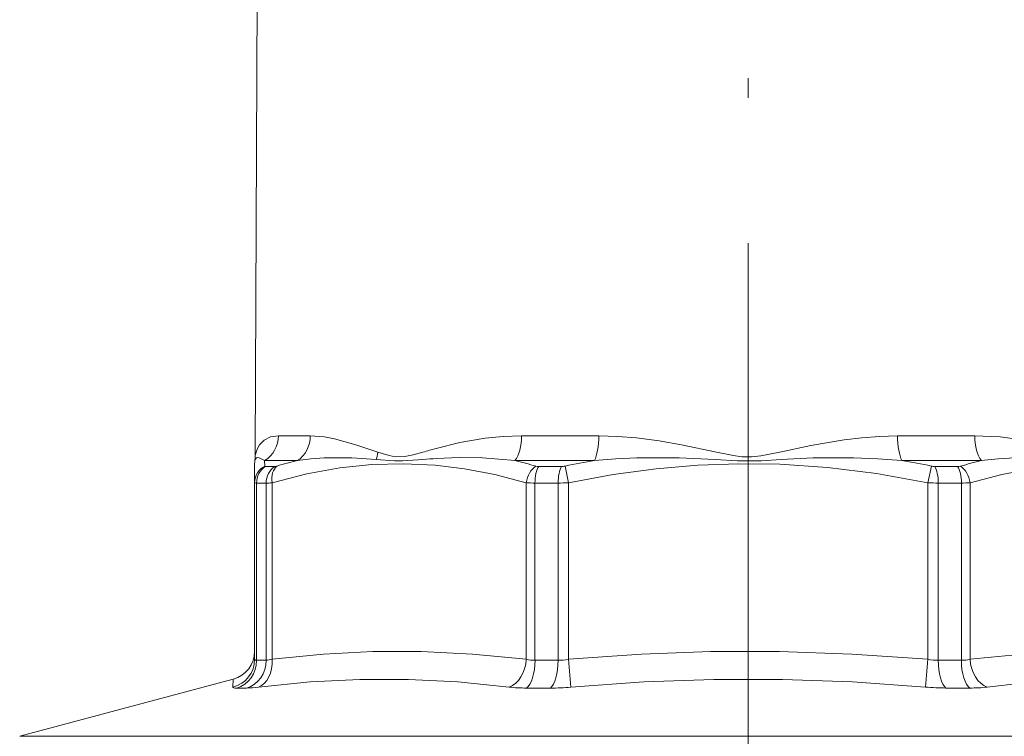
# Model space of a CAD drawing. Header units: centimetres. Extents: x -122 to 72759, y 3298 to 43172.
# Tile 239 of 243: x 31921.79 to 31926.81, y 17241.95 to 17245.6. Entities that reach past the tile are written whole.
import ezdxf

# ---------------------------------------------------------------- set-up
doc = ezdxf.new("R2010")
doc.units = ezdxf.units.CM
doc.header["$MEASUREMENT"] = 0
doc.linetypes.add('DASHDOT', pattern=[25.4, 12.7, -6.35, 0, -6.35])
doc.layers.get('0').update_dxf_attribs({"lineweight": 5})

# ---------------------------------------------------------------- blocks, each defined once
blk = doc.blocks.new('G$C87052DC9')
at = {"color": 7, "linetype": 'DASHDOT', "lineweight": 13, "ltscale": 0.298262}
blk.add_line((-34.5, 103.945), (-34.5, 115.876), dxfattribs=at)
at = {"color": 7, "lineweight": 13}
for p, q in [((-40.893, 113.66), (-40.931, 105.004)), ((-40.211, 105.219), (-40.628, 105.219)), ((-36.449, 105.219), (-37.455, 105.219)), ((-31.545, 105.219), (-32.551, 105.219)), ((-40.931, 104.944), (-40.931, 105.004)), ((-40.938, 104.608), (-40.938, 104.856)), ((-40.804, 104.824), (-40.807, 104.896)), ((-40.378, 104.896), (-40.807, 104.896)), ((-40.673, 104.819), (-40.796, 104.819)), ((-36.505, 104.896), (-37.541, 104.896)), ((-36.935, 104.819), (-37.23, 104.819)), ((-36.889, 104.824), (-36.844, 104.608)), ((-31.459, 104.896), (-32.495, 104.896)), ((-32.111, 104.824), (-32.156, 104.608)), ((-31.77, 104.819), (-32.065, 104.819)), ((-40.938, 104.608), (-40.938, 102.305)), ((-40.912, 104.603), (-40.912, 102.293)), ((-40.788, 104.603), (-40.912, 104.603)), ((-40.788, 102.293), (-40.788, 104.603)), ((-40.71, 102.305), (-40.71, 104.608)), ((-37.394, 102.305), (-37.394, 104.608)), ((-37.281, 102.293), (-37.281, 104.603)), ((-36.98, 104.603), (-37.281, 104.603)), ((-36.98, 102.293), (-36.98, 104.603)), ((-36.844, 102.305), (-36.844, 104.608)), ((-32.156, 102.305), (-32.156, 104.608)), ((-32.02, 102.293), (-32.02, 104.603)), ((-31.719, 104.603), (-32.02, 104.603)), ((-31.719, 102.293), (-31.719, 104.603)), ((-31.606, 102.305), (-31.606, 104.608)), ((-40.788, 102.293), (-40.912, 102.293)), ((-36.98, 102.293), (-37.281, 102.293)), ((-36.813, 101.943), (-36.844, 102.305)), ((-32.187, 101.943), (-32.156, 102.305)), ((-31.719, 102.293), (-32.02, 102.293)), ((-41.215, 102.048), (-44.001, 101.301)), ((-41.221, 101.943), (-41.215, 102.048)), ((-41.042, 101.931), (-41.171, 101.931)), ((-37.08, 101.931), (-37.393, 101.931)), ((-31.607, 101.931), (-31.92, 101.931)), ((-27.101, 101.301), (-44.001, 101.301))]:
    blk.add_line(p, q, dxfattribs=at)
at = {"color": 7, "linetype": 'DASHDOT', "lineweight": 13}
blk.add_line((-34.5, -52.08), (-34.5, 105.507), dxfattribs=at)
at = {"color": 7, "linetype": 'DASHDOT', "lineweight": 13, "ltscale": 0.220612}
blk.add_line((-34.5, 102.818), (-34.5, 93.993), dxfattribs=at)
at = {"color": 7, "lineweight": 13}
for points in [[(-40.918, 105.004), (-40.899, 105.054), (-40.872, 105.101), (-40.813, 105.162), (-40.732, 105.204), (-40.628, 105.219)], [(-40.211, 105.219), (-40.028, 105.204), (-39.897, 105.179), (-39.619, 105.101), (-39.331, 105.004)], [(-38.57, 105.054), (-38.26, 105.131), (-37.93, 105.188), (-37.697, 105.211), (-37.455, 105.219)], [(-36.449, 105.219), (-36.203, 105.212), (-35.958, 105.192), (-35.661, 105.153), (-35.368, 105.101), (-34.915, 105.004)], [(-34.085, 105.004), (-33.683, 105.091), (-33.25, 105.166), (-33.018, 105.194), (-32.785, 105.212), (-32.551, 105.219)], [(-31.545, 105.219), (-31.215, 105.204), (-30.902, 105.163), (-30.608, 105.101), (-30.255, 105.004)], [(-40.929, 104.91), (-40.913, 104.93), (-40.901, 104.935), (-40.876, 104.934), (-40.807, 104.896)], [(-40.378, 104.896), (-40.206, 104.919), (-40.03, 104.932), (-39.67, 104.932), (-39.351, 104.91)], [(-39.331, 105.005), (-39.181, 104.961), (-39.105, 104.947), (-38.976, 104.949), (-38.869, 104.971), (-38.745, 105.005)], [(-38.565, 104.923), (-38.268, 104.935), (-37.963, 104.931), (-37.541, 104.896)], [(-36.505, 104.896), (-36.228, 104.919), (-35.952, 104.932), (-35.401, 104.932), (-34.931, 104.91)], [(-34.914, 105.005), (-34.692, 104.961), (-34.582, 104.947), (-34.458, 104.945), (-34.334, 104.957), (-34.086, 105.005)], [(-34.069, 104.91), (-33.652, 104.93), (-33.127, 104.934), (-32.811, 104.921), (-32.495, 104.896)], [(-31.459, 104.896), (-31.239, 104.919), (-31.023, 104.932), (-30.605, 104.932), (-30.258, 104.91)], [(-38.581, 104.835), (-38.995, 104.855), (-39.408, 104.844), (-39.827, 104.8), (-40.258, 104.722), (-40.71, 104.608)], [(-39.351, 104.91), (-39.111, 104.892), (-39.01, 104.891), (-38.804, 104.905), (-38.742, 104.91)], [(-37.394, 104.608), (-37.805, 104.713), (-38.199, 104.788), (-38.581, 104.835)], [(-32.156, 104.608), (-32.826, 104.727), (-33.465, 104.806), (-34.086, 104.848), (-34.62, 104.855), (-35.155, 104.836), (-35.699, 104.789), (-36.26, 104.714), (-36.844, 104.608)], [(-34.931, 104.91), (-34.641, 104.894), (-34.327, 104.895), (-34.069, 104.91)], [(-28.29, 104.608), (-28.764, 104.727), (-29.216, 104.806), (-29.655, 104.848), (-30.033, 104.855), (-30.411, 104.836), (-30.796, 104.789), (-31.192, 104.714), (-31.606, 104.608)], [(-37.394, 102.305), (-38.095, 102.374), (-38.764, 102.407), (-39.395, 102.406), (-40.037, 102.372), (-40.71, 102.305)], [(-32.156, 102.305), (-33.147, 102.374), (-34.092, 102.407), (-34.985, 102.406), (-35.893, 102.372), (-36.844, 102.305)], [(-29.429, 102.4), (-29.893, 102.41), (-30.355, 102.404), (-30.966, 102.37), (-31.606, 102.305)], [(-37.617, 101.943), (-38.289, 102.011), (-38.932, 102.044), (-39.566, 102.044), (-40.211, 102.011), (-40.888, 101.943)], [(-32.187, 101.943), (-33.141, 102.011), (-34.052, 102.044), (-34.95, 102.044), (-35.86, 102.011), (-36.813, 101.943)], [(-29.24, 102.037), (-29.799, 102.048), (-30.359, 102.033), (-30.933, 101.992), (-31.383, 101.943)]]:
    blk.add_lwpolyline(points, dxfattribs=at)
for centre, radius, start, end in [((-35.323, 93.568), 11.937, 105.7838, 106.6573), ((-41.306, 104.944), 0.375, 351.8904, 0), ((-40.486, 104.879), 0.45, 163.7273, 171.7261), ((-39.839, 105.063), 0.511, 342.5314, 353.268), ((-37.991, 96.214), 8.729, 93.773, 94.9334), ((-40.693, 104.607), 0.244, 117.0281, 179.7163), ((-40.687, 104.856), 0.25, 171.8905, 179.9999), ((-40.848, 104.876), 0.0886, 157.3964, 170.2665), ((-40.679, 104.923), 0.104, 273.2365, 287.9622), ((-38.682, 97.969), 7.132, 103.7571, 105.9966), ((-39.271, 97.754), 7.348, 74.1894, 76.3867), ((-37.232, 104.963), 0.144, 255.301, 270.8647), ((-36.936, 105.054), 0.235, 270.3261, 281.6142), ((-34.169, 91.321), 13.775, 99.767, 101.3885), ((-34.831, 91.32), 13.776, 78.6117, 80.2332), ((-32.064, 105.054), 0.235, 258.3858, 269.6739), ((-31.768, 104.963), 0.144, 269.1353, 284.699), ((-29.729, 97.755), 7.347, 103.6133, 105.8109), ((-40.803, 105.478), 0.876, 271.0345, 276.136), ((-37.288, 105.811), 1.208, 264.9365, 270.3263), ((-36.983, 106.609), 2.006, 270.094, 273.9598), ((-32.017, 106.609), 2.006, 266.0402, 269.906), ((-31.712, 105.811), 1.208, 269.6737, 275.0635), ((-41.312, 102.41), 0.375, 284.9999, 0), ((-41.311, 102.306), 0.374, 284.0159, 359.9155), ((-40.805, 102.647), 0.354, 272.7652, 285.5282), ((-37.288, 102.775), 0.482, 257.1905, 270.8006), ((-36.983, 103.087), 0.795, 270.265, 280.069), ((-32.017, 103.087), 0.795, 259.931, 269.7353), ((-31.712, 102.775), 0.482, 269.1996, 282.8097), ((-41.074, 103.283), 1.353, 271.3518, 277.8977), ((-37.407, 103.771), 1.84, 263.4632, 270.4432), ((-37.086, 104.998), 3.068, 270.1209, 275.1158), ((-31.913, 105), 3.069, 264.883, 269.876), ((-31.593, 103.769), 1.838, 269.566, 276.5512)]:
    blk.add_arc(centre, radius, start, end, dxfattribs=at)
for centre, major_axis, ratio, start_param, end_param in [((-40.985, 105.221), (0, -0.375), 0.952978, 0.523599, 1.566433), ((-40.544, 105.221), (0, 0.375), 0.888139, 3.665196, 4.70803), ((-37.628, 105.221), (0, -0.375), 0.459576, 0.523599, 1.566433), ((-36.562, 105.221), (0, 0.375), 0.30304, 3.665192, 4.708027), ((-32.438, 105.221), (0, -0.375), 0.303039, 4.716752, 5.759587), ((-31.372, 105.221), (0, 0.375), 0.459576, 1.575162, 2.617996), ((-40.679, 104.603), (0, -0.25), 0.932692, 3.665191, 4.712389), ((-40.675, 104.893), (-0.129, -0.07), 0.158631, 6.203126, 6.566548), ((-40.559, 104.603), (0, -0.25), 0.914547, 3.665192, 4.712389), ((-40.533, 104.608), (-0.069, 0.24), 0.692761, 0.288743, 1.373006), ((-37.217, 104.608), (0.069, 0.24), 0.692761, 0.684323, 1.768586), ((-37.18, 104.603), (0, -0.25), 0.404479, 3.665191, 4.712389), ((-36.889, 104.603), (0, 0.25), 0.360673, 0.523599, 1.570796), ((-32.111, 104.603), (0, -0.25), 0.360673, 1.570796, 2.617994), ((-31.82, 104.603), (0, 0.25), 0.404479, 4.712389, 5.759587), ((-31.783, 104.608), (-0.069, 0.24), 0.692761, 4.514598, 5.598862), ((-40.551, 104.676), (-0.386, -0.068), 0.065143, 6.271624, 6.635198), ((-41.262, 102.293), (0, -0.375), 0.932692, 0.261799, 1.570796), ((-41.13, 102.293), (0, -0.375), 0.914547, 0.261799, 1.570796), ((-40.502, 102.503), (-0.435, -0.202), 0.133454, 6.221321, 6.56331), ((-40.975, 102.305), (-0.046, 0.372), 0.704434, 3.302193, 4.625744), ((-37.659, 102.305), (0.046, 0.372), 0.704432, 3.475479, 4.799031), ((-37.432, 102.293), (0, -0.375), 0.404479, 0.261799, 1.570796), ((-37.115, 102.293), (0, -0.375), 0.360673, 0.261799, 1.570796), ((-31.885, 102.293), (0, -0.375), 0.360673, 4.712389, 6.021386), ((-31.568, 102.293), (0, 0.375), 0.404479, 1.570796, 2.879793), ((-31.341, 102.305), (-0.046, 0.372), 0.704434, 1.484152, 2.807704), ((-40.357, 102.139), (-0.864, -0.198), 0.076361, 6.261777, 6.604879)]:
    blk.add_ellipse(centre, major_axis=major_axis, ratio=ratio, start_param=start_param, end_param=end_param, dxfattribs=at)

msp = doc.modelspace()

# ---------------------------------------------------------------- block references
at = {"xscale": 0.3907495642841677, "yscale": 0.3907495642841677, "zscale": 0.3907495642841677}
msp.add_blockref('G$C87052DC9', (31938.98374, 17202.36486), dxfattribs=at)

doc.saveas('drawing.dxf')
